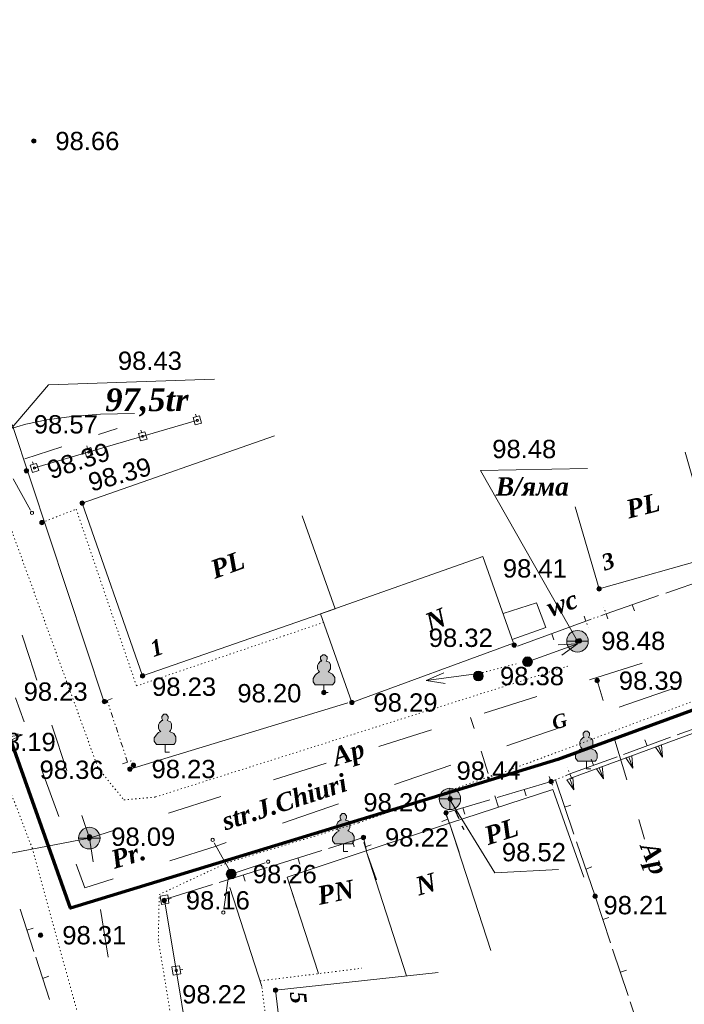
# Model space of a CAD drawing. Header units: millimetres. Extents: x 9396 to 25236, y 15106 to 31102.
# Tile 69 of 256: x 10563 to 10625, y 16368 to 16459. Entities that reach past the tile are written whole.
import ezdxf
from ezdxf.enums import TextEntityAlignment as Align

# ---------------------------------------------------------------- set-up
doc = ezdxf.new("R2010")
doc.units = ezdxf.units.MM
for name, pattern in [('DIVIDE', [1.25, 0.5, -0.25, 0, -0.25, 0, -0.25]), ('DOT', [0.25, 0, -0.25]), ('HIDDEN', [0.375, 0.25, -0.125])]:
    doc.linetypes.add(name, pattern=pattern)
for name, color, linetype, lineweight, true_color in [('1001010', 7, 'Continuous', 9, 0x000000), ('10010110', 7, 'Continuous', 20, 0xa25100), ('10010230', 7, 'Continuous', 20, 0x000000), ('1002020', 7, 'Continuous', 9, 0x000000), ('1006010', 7, 'DOT', 9, 0x000000), ('1060000', 7, 'Continuous', 9, 0x000000), ('1070000', 7, 'DOT', 9, 0x000000), ('2030012', 7, 'Continuous', 9, 0x000000), ('21100200', 7, 'HIDDEN', 0, 0x800080), ('3000105', 7, 'DIVIDE', 9, 0x000000), ('3000113', 7, 'Continuous', 9, 0x000000), ('3000130', 7, 'Continuous', 9, 0x000000), ('3000210', 7, 'Continuous', 9, 0x000000), ('3000220', 7, 'Continuous', 9, 0x000000), ('4000210', 7, 'Continuous', 9, 0x000000), ('5010210', 7, 'Continuous', 20, 0x008000), ('5010320', 7, 'Continuous', 20, 0x800000), ('5010420', 7, 'Continuous', 9, 0x000000), ('5010430', 7, 'Continuous', 9, 0x000000), ('6011210', 1, 'Continuous', 9, 0xff0000), ('8010120', 7, 'Continuous', 20, 0x0080ff), ('9010110', 7, 'Continuous', 9, 0x000000)]:
    doc.layers.add(name, color=color, linetype=linetype, lineweight=lineweight, true_color=true_color)
doc.layers.add('Канализация', color=1, linetype='Continuous', lineweight=70)
doc.styles.add('1', font='timesbi.ttf', dxfattribs={"height": 0.00127})
doc.styles.add('10', font='timesbi.ttf', dxfattribs={"height": 0.001481})
doc.styles.add('12', font='timesbi.ttf', dxfattribs={"height": 0.001693})
doc.styles.add('2', font='timesbi.ttf', dxfattribs={"height": 0.001693})
doc.styles.add('3', font='timesbi.ttf', dxfattribs={"height": 0.001693})
doc.styles.add('9', font='timesbi.ttf', dxfattribs={"height": 0.001693})
doc.styles.add('F2', font='arial.ttf', dxfattribs={"height": 0.001693})

# ---------------------------------------------------------------- blocks, each defined once
blk = doc.blocks.new('SYMBOL21100200')
at = {"true_color": 0x800080}
h = blk.add_hatch(color=216, dxfattribs=at)
edge = h.paths.add_edge_path()
edge.add_arc((0, 0), 0.1, 0, 360)
at = {"color": 216, "linetype": 'Continuous', "lineweight": 0, "true_color": 0x800080}
blk.add_circle((0, 0), 0.1, dxfattribs=at)
blk = doc.blocks.new('SYMBOL4000210')
at = {"true_color": 0xffffff}
blk.add_hatch(color=7, dxfattribs=at).paths.add_polyline_path([(0.05, 1.75), (-0.05, 1.75), (-0.15, 1.65), (-0.15, 1.55), (-0.1, 1.45), (-0.15, 1.45), (-0.25, 1.35), (-0.3, 1.25), (-0.3, 1.1), (-0.25, 1), (-0.2, 0.95), (-0.3, 0.9), (-0.35, 0.85), (-0.4, 0.8), (-0.5, 0.65), (-0.5, 0.5), (-0.4, 0.35), (-0.3, 0.35), (-0.1, 0.35), (0, 0.35), (0.15, 0.35), (0.4, 0.35), (0.45, 0.4), (0.5, 0.5), (0.5, 0.7), (0.4, 0.85), (0.2, 0.95), (0.25, 1), (0.3, 1.1), (0.3, 1.3), (0.25, 1.4), (0.1, 1.45), (0.15, 1.55), (0.15, 1.65)])
at = {"color": 18, "linetype": 'Continuous', "lineweight": 0, "true_color": 0x000000, "flags": 128}
blk.add_lwpolyline([(0.05, 1.75), (-0.05, 1.75), (-0.15, 1.65), (-0.15, 1.55), (-0.1, 1.45), (-0.15, 1.45), (-0.25, 1.35), (-0.3, 1.25), (-0.3, 1.1), (-0.25, 1), (-0.2, 0.95), (-0.3, 0.9), (-0.35, 0.85), (-0.4, 0.8), (-0.5, 0.65), (-0.5, 0.5), (-0.4, 0.35), (-0.3, 0.35), (-0.1, 0.35), (0, 0.35), (0.15, 0.35), (0.4, 0.35), (0.45, 0.4), (0.5, 0.5), (0.5, 0.7), (0.4, 0.85), (0.2, 0.95), (0.25, 1), (0.3, 1.1), (0.3, 1.3), (0.25, 1.4), (0.1, 1.45), (0.15, 1.55), (0.15, 1.65), (0.05, 1.75)], close=True, dxfattribs=at)
blk.add_lwpolyline([(0, 0.35), (0, 0), (0.2, 0)], dxfattribs=at)
blk = doc.blocks.new('SYMBOL5010420')
at = {"true_color": 0xffffff}
h = blk.add_hatch(color=7, dxfattribs=at)
edge = h.paths.add_edge_path()
edge.add_arc((0, 0), 0.5, 0, 360)
at = {"color": 18, "linetype": 'Continuous', "lineweight": 9, "true_color": 0x000000, "flags": 128}
blk.add_lwpolyline([(-0.5, 0), (0.5, 0)], dxfattribs=at)
at = {"color": 18, "linetype": 'Continuous', "lineweight": 9, "true_color": 0x000000}
blk.add_circle((0, 0), 0.5, dxfattribs=at)
blk = doc.blocks.new('SYMBOL2030012')
at = {"true_color": 0xffffff}
h = blk.add_hatch(color=7, dxfattribs=at)
edge = h.paths.add_edge_path()
edge.add_arc((0, 0), 0.225, 0, 360)
at = {"true_color": 0x000000}
h = blk.add_hatch(color=18, dxfattribs=at)
edge = h.paths.add_edge_path()
edge.add_arc((0, 0), 0.05, 0, 360)
at = {"color": 18, "linetype": 'Continuous', "lineweight": 0, "true_color": 0x000000}
for radius in [0.225, 0.05]:
    blk.add_circle((0, 0), radius, dxfattribs=at)
blk = doc.blocks.new('SYMBOL5010430')
at = {"true_color": 0xffffff}
h = blk.add_hatch(color=7, dxfattribs=at)
edge = h.paths.add_edge_path()
edge.add_arc((0, 0), 0.495, 0, 360)
at = {"color": 18, "linetype": 'Continuous', "lineweight": 0, "true_color": 0x000000, "flags": 128}
for points in [[(0, -0.495), (0, 0.495)], [(-0.495, 0), (0.495, 0)]]:
    blk.add_lwpolyline(points, dxfattribs=at)
at = {"color": 18, "linetype": 'Continuous', "lineweight": 0, "true_color": 0x000000}
blk.add_circle((0, 0), 0.495, dxfattribs=at)

msp = doc.modelspace()

# ---------------------------------------------------------------- linework, layer by layer
at = {"layer": '1001010', "color": 253}
for p, q in [((10592.525, 16404.242), (10589.504, 16412.831)), ((10606.191, 16409.088), (10591.182, 16403.786)), ((10595.416, 16381.868), (10599.129, 16370.301))]:
    msp.add_line(p, q, dxfattribs=at)
for points in [[(10586.945, 16420.228, 0), (10569.158, 16414.017, 0), (10574.738, 16398.037, 0), (10592.525, 16404.242, 0)], [(10624.897, 16418.72, 0), (10627.618, 16409.097, 0), (10616.938, 16406.077, 0), (10614.717, 16413.662, 0)], [(10591.182, 16403.786, 0), (10594.081, 16395.578, 0), (10609.025, 16401.066, 0), (10606.191, 16409.088, 0)], [(10595.416, 16381.868, 0), (10603.096, 16384.428, 0), (10606.927, 16372.656, 0)], [(10595.416, 16381.868, 0), (10588.095, 16379.42, 0), (10591.01, 16370.506, 0)], [(10602.068, 16370.623, 0), (10587.038, 16368.977, 0), (10588.658, 16355.237, 0), (10598.589, 16356.408, 0)]]:
    msp.add_polyline3d(points, dxfattribs=at)
at = {"layer": '10010110'}
msp.add_polyline3d([(10548.849, 16411.993, 0), (10550.384, 16413.205, 0), (10551.762, 16414.289, 0), (10553.014, 16415.259, 0), (10554.172, 16416.133, 0), (10555.265, 16416.927, 0), (10556.324, 16417.659, 0), (10557.38, 16418.344, 0), (10558.464, 16419, 0), (10559.61, 16419.637, 0), (10560.87, 16420.245, 0), (10562.301, 16420.805, 0), (10563.958, 16421.302, 0), (10565.899, 16421.718, 0), (10568.18, 16422.037, 0), (10570.856, 16422.24, 0), (10573.985, 16422.312, 0)], dxfattribs=at)
at = {"layer": '10010230', "color": 253}
for p, q in [((10614.223, 16388.538, 103.68), (10649.727, 16401.635, 103.68)), ((10622.421, 16391.557, 103.68), (10622.801, 16390.527, 103.68)), ((10619.681, 16390.557, 103.68), (10620.061, 16389.517, 103.68)), ((10616.951, 16389.547, 103.68), (10617.331, 16388.517, 103.68)), ((10614.221, 16388.537, 103.68), (10614.601, 16387.507, 103.68))]:
    msp.add_line(p, q, dxfattribs=at)
for points in [[(10622.141, 16391.457, 103.68), (10622.801, 16390.527, 103.68), (10622.691, 16391.657, 103.68)], [(10619.411, 16390.457, 103.68), (10620.061, 16389.517, 103.68), (10619.961, 16390.657, 103.68)], [(10616.681, 16389.447, 103.68), (10617.331, 16388.517, 103.68), (10617.231, 16389.647, 103.68)], [(10613.951, 16388.437, 103.68), (10614.601, 16387.507, 103.68), (10614.501, 16388.637, 103.68)]]:
    msp.add_polyline3d(points, dxfattribs=at)
for points in [[(10622.141, 16391.457, 103.68), (10622.801, 16390.527, 103.68), (10622.691, 16391.657, 103.68), (10622.141, 16391.457, 103.68)], [(10619.411, 16390.457, 103.68), (10620.061, 16389.517, 103.68), (10619.961, 16390.657, 103.68), (10619.411, 16390.457, 103.68)], [(10616.681, 16389.447, 103.68), (10617.331, 16388.517, 103.68), (10617.231, 16389.647, 103.68), (10616.681, 16389.447, 103.68)], [(10613.951, 16388.437, 103.68), (10614.601, 16387.507, 103.68), (10614.501, 16388.637, 103.68), (10613.951, 16388.437, 103.68)]]:
    msp.add_polyline3d(points, close=True, dxfattribs=at)
at = {"layer": '1002020', "color": 253}
msp.add_line((10595.416, 16381.868), (10596.359, 16379.173), dxfattribs=at)
for points in [[(10608.062, 16403.793, 0), (10611.141, 16404.784, 0), (10612.012, 16402.498, 0), (10608.91, 16401.39, 0)], [(10603.096, 16384.428, 0), (10612.663, 16387.527, 0), (10615.514, 16379.436, 0)], [(10595.416, 16381.868, 0), (10603.096, 16384.428, 0), (10603.994, 16381.733, 0)], [(10595.416, 16381.868, 0), (10588.095, 16379.42, 0), (10589.016, 16376.546, 0)]]:
    msp.add_polyline3d(points, dxfattribs=at)
at = {"layer": '1006010', "color": 253}
msp.add_line((10605.806, 16398.252), (10609.278, 16399.157), dxfattribs=at)
at = {"layer": '1060000', "color": 253}
for points in [[(10558.758, 16416.417, 0), (10566.047, 16424.957, 0), (10581.393, 16425.487, 0)], [(10614.938, 16401.237, 46.858), (10605.986, 16417.039, 0), (10615.871, 16417.204, 0)], [(10603.021, 16386.8, 39.736), (10607.309, 16379.812, 0), (10613.185, 16380.13, 0)], [(10569.818, 16383.037, 0), (10552.607, 16379.724, 196.64), (10540.086, 16379.559, 196.64)]]:
    msp.add_polyline3d(points, dxfattribs=at)
at = {"layer": '1070000', "color": 253}
for p, q in [((10606.619, 16388.569), (10645.78, 16403.243)), ((10564.553, 16382.077), (10559.262, 16395.835)), ((10585.604, 16369.837), (10595.008, 16371.001))]:
    msp.add_line(p, q, dxfattribs=at)
for points in [[(10561.114, 16415.679, 0), (10570.639, 16389.485, 0), (10573.02, 16386.575, 0), (10575.93, 16386.839, 0), (10614.295, 16399.01, 0)], [(10565.438, 16412.217, 0), (10568.603, 16413.459, 0), (10574.172, 16397.11, 0), (10591.465, 16402.983, 0)], [(10578.841, 16357.47, 0), (10576.195, 16373.61, 0), (10576.278, 16377.817, 0), (10582.545, 16380.754, 0), (10594.716, 16384.458, 0), (10607.416, 16388.956, 0)], [(10570.557, 16349.479, 0), (10571.892, 16352.221, 0), (10571.892, 16355.363, 0), (10564.553, 16382.077, 0)], [(10580.438, 16358.017, 0), (10587.017, 16359.063, 0), (10585.76, 16369.303, 0)]]:
    msp.add_polyline3d(points, dxfattribs=at)
at = {"layer": '3000105', "color": 253}
for p, q in [((10615.547, 16403.574), (10615.921, 16402.539)), ((10615.717, 16403.104), (10617.578, 16403.777)), ((10617.748, 16403.307), (10617.374, 16404.342)), ((10571.93, 16395.933, 183.897), (10570.886, 16395.585, 183.897)), ((10573.361, 16390.058, 176.379), (10571.455, 16395.775, 191.414)), ((10572.886, 16389.9, 183.897), (10573.93, 16390.248, 183.897)), ((10614.424, 16388.507), (10614.007, 16389.525)), ((10612.308, 16388.72), (10612.726, 16387.702)), ((10612.498, 16388.257), (10614.235, 16388.97))]:
    msp.add_line(p, q, dxfattribs=at)
at = {"layer": '3000113', "color": 253}
for p, q in [((10562.687, 16421.297), (10571.154, 16395.7)), ((10573.567, 16389.424), (10593.708, 16395.547))]:
    msp.add_line(p, q, dxfattribs=at)
at = {"layer": '3000130', "color": 253}
for p, q in [((10579.641, 16422.237), (10579.711, 16421.997)), ((10564.747, 16417.266), (10579.728, 16421.639)), ((10574.591, 16420.767), (10574.661, 16420.527)), ((10569.581, 16419.307), (10569.651, 16419.067)), ((10564.581, 16417.837), (10564.651, 16417.597)), ((10577.371, 16377.447), (10577.121, 16377.397)), ((10578.451, 16370.897), (10578.201, 16370.857))]:
    msp.add_line(p, q, dxfattribs=at)
for points in [[(10579.611, 16421.237, 0), (10580.191, 16421.407, 0), (10580.001, 16422.087, 0), (10579.411, 16421.917, 0), (10579.611, 16421.237, 0)], [(10579.801, 16421.567, 0), (10579.851, 16421.577, 0), (10579.891, 16421.617, 0), (10579.901, 16421.657, 0), (10579.891, 16421.707, 0), (10579.851, 16421.747, 0), (10579.801, 16421.757, 0), (10579.761, 16421.747, 0), (10579.721, 16421.707, 0), (10579.711, 16421.657, 0), (10579.721, 16421.617, 0), (10579.761, 16421.577, 0), (10579.801, 16421.567, 0)], [(10574.561, 16419.767, 0), (10575.151, 16419.937, 0), (10574.951, 16420.607, 0), (10574.371, 16420.437, 0), (10574.561, 16419.767, 0)], [(10574.761, 16420.097, 0), (10574.801, 16420.107, 0), (10574.841, 16420.137, 0), (10574.851, 16420.187, 0), (10574.841, 16420.237, 0), (10574.801, 16420.267, 0), (10574.761, 16420.277, 0), (10574.711, 16420.267, 0), (10574.681, 16420.237, 0), (10574.661, 16420.187, 0), (10574.681, 16420.137, 0), (10574.711, 16420.107, 0), (10574.761, 16420.097, 0)], [(10569.561, 16418.307, 0), (10570.141, 16418.477, 0), (10569.951, 16419.147, 0), (10569.361, 16418.977, 0), (10569.561, 16418.307, 0)], [(10569.751, 16418.637, 0), (10569.801, 16418.647, 0), (10569.831, 16418.677, 0), (10569.851, 16418.727, 0), (10569.831, 16418.777, 0), (10569.801, 16418.807, 0), (10569.751, 16418.817, 0), (10569.701, 16418.807, 0), (10569.671, 16418.777, 0), (10569.661, 16418.727, 0), (10569.671, 16418.677, 0), (10569.701, 16418.647, 0), (10569.751, 16418.637, 0)], [(10564.551, 16416.847, 0), (10565.141, 16417.017, 0), (10564.941, 16417.687, 0), (10564.361, 16417.517, 0), (10564.551, 16416.847, 0)], [(10564.751, 16417.177, 0), (10564.791, 16417.187, 0), (10564.831, 16417.217, 0), (10564.841, 16417.267, 0), (10564.831, 16417.317, 0), (10564.791, 16417.347, 0), (10564.751, 16417.357, 0), (10564.701, 16417.347, 0), (10564.671, 16417.317, 0), (10564.651, 16417.267, 0), (10564.671, 16417.217, 0), (10564.701, 16417.187, 0), (10564.751, 16417.177, 0)], [(10576.371, 16377.667, 0), (10576.491, 16376.907, 0), (10577.181, 16377.017, 0), (10577.061, 16377.787, 0), (10576.371, 16377.667, 0)], [(10576.771, 16377.237, 0), (10576.831, 16377.257, 0), (10576.871, 16377.287, 0), (10576.881, 16377.347, 0), (10576.871, 16377.397, 0), (10576.831, 16377.437, 0), (10576.771, 16377.447, 0), (10576.721, 16377.437, 0), (10576.681, 16377.397, 0), (10576.671, 16377.347, 0), (10576.681, 16377.287, 0), (10576.721, 16377.257, 0), (10576.771, 16377.237, 0)], [(10577.451, 16371.127, 0), (10577.571, 16370.367, 0), (10578.261, 16370.477, 0), (10578.141, 16371.237, 0), (10577.451, 16371.127, 0)], [(10577.861, 16370.697, 0), (10577.911, 16370.707, 0), (10577.951, 16370.747, 0), (10577.961, 16370.807, 0), (10577.951, 16370.857, 0), (10577.911, 16370.897, 0), (10577.861, 16370.907, 0), (10577.801, 16370.897, 0), (10577.761, 16370.857, 0), (10577.751, 16370.807, 0), (10577.761, 16370.747, 0), (10577.801, 16370.707, 0), (10577.861, 16370.697, 0)]]:
    msp.add_polyline3d(points, close=True, dxfattribs=at)
msp.add_polyline3d([(10576.775, 16377.344, 0), (10579.938, 16358.224, 0), (10580.438, 16358.017, 0)], dxfattribs=at)
at = {"layer": '3000210', "color": 253}
msp.add_line((10585.76, 16369.303), (10582.802, 16378.481), dxfattribs=at)
at = {"layer": '3000220', "color": 253}
for p, q in [((10627.931, 16407.367), (10623.091, 16405.687)), ((10622.421, 16405.457), (10617.581, 16403.777)), ((10620.001, 16404.617), (10620.201, 16404.047)), ((10615.721, 16403.107), (10609.381, 16400.777)), ((10612.551, 16401.937), (10612.761, 16401.377)), ((10624.141, 16392.577), (10628.491, 16394.167)), ((10619.181, 16390.777), (10623.541, 16392.357)), ((10621.361, 16391.567), (10621.161, 16392.127)), ((10614.231, 16388.967), (10618.591, 16390.557)), ((10616.411, 16389.767), (10616.211, 16390.327)), ((10612.501, 16388.257), (10607.521, 16386.777)), ((10612.891, 16388.417), (10614.611, 16383.387)), ((10610.011, 16387.517), (10610.181, 16386.947)), ((10604.351, 16385.837), (10604.531, 16385.257)), ((10613.751, 16385.897), (10614.321, 16386.097)), ((10602.961, 16384.797), (10602.391, 16384.587)), ((10603.101, 16384.427), (10602.811, 16385.167)), ((10594.131, 16382.787), (10594.311, 16382.217)), ((10614.841, 16382.697), (10616.561, 16377.657)), ((10591.311, 16381.897), (10586.871, 16380.507)), ((10595.181, 16382.617), (10595.421, 16381.867)), ((10595.301, 16382.237), (10595.871, 16382.417)), ((10589.091, 16381.207), (10589.271, 16380.637)), ((10586.261, 16380.317), (10581.821, 16378.927)), ((10615.701, 16380.177), (10616.271, 16380.367)), ((10584.041, 16379.627), (10584.221, 16379.047)), ((10581.211, 16378.737), (10576.771, 16377.347)), ((10578.991, 16378.037), (10579.171, 16377.467)), ((10616.561, 16377.657), (10617.991, 16373.367)), ((10563.421, 16376.477), (10564.691, 16372.567)), ((10617.271, 16375.507), (10617.841, 16375.697)), ((10564.051, 16374.517), (10564.621, 16374.707)), ((10618.181, 16372.777), (10619.611, 16368.487)), ((10564.861, 16372.027), (10566.131, 16368.107)), ((10618.901, 16370.637), (10619.471, 16370.827)), ((10565.501, 16370.067), (10566.071, 16370.257)), ((10619.811, 16367.907), (10621.241, 16363.607))]:
    msp.add_line(p, q, dxfattribs=at)
for points in [[(10606.841, 16386.577, 0), (10602.781, 16385.367, 0), (10603.071, 16384.457, 0)], [(10595.421, 16381.867, 0), (10595.151, 16383.107, 0), (10591.911, 16382.087, 0)]]:
    msp.add_polyline3d(points, dxfattribs=at)
at = {"layer": '5010210'}
for p, q in [((10572.381, 16420.907), (10570.671, 16420.347)), ((10563.861, 16418.107), (10567.271, 16419.227)), ((10564.291, 16399.727), (10563.601, 16401.817)), ((10564.981, 16397.637), (10564.291, 16399.727)), ((10616.051, 16397.667), (10620.921, 16399.207)), ((10617.311, 16395.767), (10616.761, 16397.597)), ((10611.181, 16396.127), (10608.751, 16395.357)), ((10608.751, 16395.357), (10606.321, 16394.587)), ((10605.381, 16393.157, 17.564), (10605.061, 16394.187, 17.564)), ((10566.361, 16393.467), (10567.741, 16389.297)), ((10596.581, 16391.507), (10601.451, 16393.047)), ((10618.401, 16392.097), (10619.501, 16388.437)), ((10606.031, 16391.077, 17.564), (10606.671, 16389.007, 17.564)), ((10591.721, 16389.967), (10589.281, 16389.197)), ((10589.281, 16389.197), (10586.851, 16388.427)), ((10577.121, 16385.347), (10581.981, 16386.887)), ((10607.631, 16385.897, 17.564), (10607.311, 16386.937, 17.564)), ((10569.821, 16383.037), (10569.131, 16385.127)), ((10621.141, 16382.937), (10620.591, 16384.767)), ((10572.251, 16383.807), (10569.821, 16383.037)), ((10570.161, 16380.837), (10569.821, 16383.037)), ((10570.861, 16376.427), (10571.551, 16372.027))]:
    msp.add_line(p, q, dxfattribs=at)
at = {"layer": '5010320', "lineweight": 30}
for p, q in [((10603.311, 16386.297, 2.477), (10603.141, 16386.657, 2.477)), ((10603.631, 16385.577, 2.477), (10603.961, 16384.857, 2.477)), ((10604.451, 16383.787, 2.477), (10604.291, 16384.147, 2.477))]:
    msp.add_line(p, q, dxfattribs=at)
at = {"layer": '6011210'}
for p, q in [((10610.317, 16399.341), (10614.922, 16401.015)), ((10605.806, 16398.252), (10600.95, 16397.598)), ((10558.796, 16391.929), (10563.653, 16392.582))]:
    msp.add_line(p, q, dxfattribs=at)
for points in [[(10613.154, 16400.904, 0), (10614.922, 16401.015, 0), (10614.922, 16401.015, 0), (10613.495, 16399.964, 0)], [(10602.702, 16397.329, 0), (10600.95, 16397.598, 0), (10600.95, 16397.598, 0), (10602.568, 16398.321, 0)], [(10561.901, 16392.851, 0), (10563.653, 16392.582, 0), (10563.653, 16392.582, 0), (10562.035, 16391.86, 0)]]:
    msp.add_polyline3d(points, dxfattribs=at)
at = {"layer": '8010120'}
for p, q in [((10623.971, 16396.927), (10618.781, 16395.137)), ((10563.781, 16393.797), (10562.981, 16395.997)), ((10611.001, 16392.457), (10613.601, 16393.347)), ((10608.411, 16391.557), (10611.001, 16392.457)), ((10565.391, 16389.407), (10567.001, 16385.027)), ((10603.221, 16389.777), (10598.031, 16387.987)), ((10590.251, 16385.307), (10592.851, 16386.197)), ((10587.661, 16384.417), (10590.251, 16385.307)), ((10569.411, 16378.447), (10568.611, 16380.637)), ((10569.411, 16378.447), (10572.021, 16379.277))]:
    msp.add_line(p, q, dxfattribs=at)
msp.add_polyline3d([(10582.471, 16382.627, 0), (10581.531, 16382.307, 0), (10577.251, 16380.937, 0)], dxfattribs=at)
at = {"layer": '9010110', "color": 253}
for p, q in [((10562.778, 16416.257), (10564.373, 16413.369)), ((10582.955, 16379.719), (10581.359, 16382.608)), ((10582.927, 16379.709), (10586.055, 16380.76)), ((10582.705, 16379.721), (10582.248, 16376.453))]:
    msp.add_line(p, q, dxfattribs=at)
for points in [[(10564.668, 16413.106, 0), (10564.648, 16413.181, 0), (10564.593, 16413.236, 0), (10564.518, 16413.256, 0), (10564.443, 16413.236, 0), (10564.388, 16413.181, 0), (10564.368, 16413.106, 0), (10564.388, 16413.031, 0), (10564.443, 16412.976, 0), (10564.518, 16412.956, 0), (10564.593, 16412.976, 0), (10564.648, 16413.031, 0), (10564.668, 16413.106, 0)], [(10581.364, 16382.87, 0), (10581.344, 16382.945, 0), (10581.289, 16383, 0), (10581.214, 16383.02, 0), (10581.139, 16383, 0), (10581.084, 16382.945, 0), (10581.064, 16382.87, 0), (10581.084, 16382.795, 0), (10581.139, 16382.74, 0), (10581.214, 16382.72, 0), (10581.289, 16382.74, 0), (10581.344, 16382.795, 0), (10581.364, 16382.87, 0)], [(10586.489, 16380.856, 0), (10586.469, 16380.931, 0), (10586.414, 16380.985, 0), (10586.339, 16381.006, 0), (10586.264, 16380.985, 0), (10586.209, 16380.931, 0), (10586.189, 16380.856, 0), (10586.209, 16380.781, 0), (10586.264, 16380.726, 0), (10586.339, 16380.706, 0), (10586.414, 16380.726, 0), (10586.469, 16380.781, 0), (10586.489, 16380.856, 0)], [(10582.357, 16376.156, 0), (10582.337, 16376.231, 0), (10582.282, 16376.286, 0), (10582.207, 16376.306, 0), (10582.132, 16376.286, 0), (10582.077, 16376.231, 0), (10582.057, 16376.156, 0), (10582.077, 16376.081, 0), (10582.132, 16376.026, 0), (10582.207, 16376.006, 0), (10582.282, 16376.026, 0), (10582.337, 16376.081, 0), (10582.357, 16376.156, 0)]]:
    msp.add_polyline3d(points, close=True, dxfattribs=at)
at = {"layer": 'Канализация'}
msp.add_lwpolyline([(11350.046, 16671.285), (11340.48, 16667.85), (11316.053, 16616.907), (11288.976, 16609.192), (11254.529, 16599.991), (11201.229, 16584.315), (11180.291, 16577.795), (11157.847, 16566.783), (11102.694, 16548.926), (11044.594, 16529.396), (10972.977, 16505.863), (10918.391, 16488.389), (10870.166, 16475.223), (10785.901, 16449.853), (10733.152, 16433.238), (10677.761, 16413.941), (10613.113, 16390.317), (10568.091, 16376.544), (10551.483, 16423.265), (10534.378, 16471.149), (10517.42, 16523.563), (10498.465, 16582.455), (10496.099, 16589.981)], dxfattribs=at)

# ---------------------------------------------------------------- block references
at = {"layer": '2030012', "color": 253, "xscale": 2, "yscale": 2, "zscale": 2}
for p in [(10610.317, 16399.341), (10605.771, 16398.018), (10582.927, 16379.709)]:
    msp.add_blockref('SYMBOL2030012', p, dxfattribs=at)
at = {"layer": '21100200', "xscale": 2, "yscale": 2, "zscale": 2}
for p in [(10564.678, 16447.497, 197.32), (10564.01, 16417.001, 196.774), (10569.158, 16414.017, 196.78), (10565.438, 16412.217, 196.8), (10616.938, 16406.077, 196.82), (10609.09, 16400.881, 196.645), (10614.938, 16401.237, 196.96), (10615.134, 16401.272, 196.953), (10574.738, 16398.037, 196.46), (10605.771, 16398.018, 196.764), (10616.758, 16397.597, 196.78), (10591.498, 16396.497, 196.4), (10571.206, 16395.666, 196.457), (10594.081, 16395.578, 196.584), (10573.898, 16389.777, 196.72), (10573.567, 16389.424, 196.45), (10612.498, 16388.257, 196.88), (10603.168, 16386.66, 197.043), (10602.784, 16385.367, 196.517), (10569.818, 16383.037, 196.46), (10569.844, 16383.166, 196.187), (10595.146, 16383.105, 196.446), (10582.927, 16379.709, 196.522), (10576.736, 16377.282, 196.327), (10616.558, 16377.657, 196.42), (10565.318, 16374.057, 196.62), (10587.038, 16368.977, 196.44)]:
    msp.add_blockref('SYMBOL21100200', p, dxfattribs=at)
at = {"layer": '4000210', "color": 253, "xscale": 2, "yscale": 2, "zscale": 2}
for p in [(10591.498, 16396.497), (10576.818, 16390.997), (10615.758, 16389.437), (10593.298, 16381.797)]:
    msp.add_blockref('SYMBOL4000210', p, dxfattribs=at)
at = {"layer": '5010420', "color": 253, "xscale": 2, "yscale": 2, "zscale": 2}
for p in [(10614.938, 16401.237), (10569.818, 16383.037)]:
    msp.add_blockref('SYMBOL5010420', p, dxfattribs=at)
at = {"layer": '5010430', "color": 253, "xscale": 2, "yscale": 2, "zscale": 2}
msp.add_blockref('SYMBOL5010430', (10603.143, 16386.657, 4.954), dxfattribs=at)

# ---------------------------------------------------------------- texts
at = {"layer": '1001010', "color": 253, "style": '9'}
for s, rotation, p in [('PL', 14.1, (10619.468, 16413.399)), ('PL', 20.1, (10581.121, 16407.793)), ('N', 22.4, (10600.983, 16402.873)), ('N', 22.4, (10600.986, 16402.877)), ('PN', 11.6, (10590.916, 16377.687)), ('N', 16.6, (10600.031, 16378.522))]:
    msp.add_text(s, height=1.693, rotation=rotation, dxfattribs=at).set_placement(p, align=Align.MIDDLE_LEFT)
at = {"layer": '1001010', "color": 1, "true_color": 0xff0000, "style": '10'}
for s, rotation, p in [('3', 18.4, (10617.228, 16408.459)), ('1', 18.7, (10575.501, 16400.473)), ('5', 275.7, (10589.093, 16368.85))]:
    msp.add_text(s, height=1.481, rotation=rotation, dxfattribs=at).set_placement(p, align=Align.MIDDLE_LEFT)
at = {"layer": '1002020', "color": 253, "style": '9'}
for s, rotation, p in [('wc', 19.8, (10612.177, 16404.267)), ('PL', 17.8, (10606.405, 16383.181))]:
    msp.add_text(s, height=1.693, rotation=rotation, dxfattribs=at).set_placement(p, align=Align.MIDDLE_LEFT)
at = {"layer": '1070000', "color": 253}
for s, height, rotation, style, p in [('str.J.Chiuri', 1.65869, 18, '1', (10582.145, 16384.533)), ('Pr.', 1.693, 16.8, '2', (10571.885, 16380.993))]:
    msp.add_text(s, height=height, rotation=rotation, dxfattribs=dict(at, style=style)).set_placement(p, align=Align.MIDDLE_LEFT)
at = {"layer": '21100200', "color": 253, "style": 'F2'}
for s, p in [('98.66', (10566.678, 16447.497, 197.32)), ('98.43', (10572.458, 16427.177, 196.86)), ('98.57', (10564.687, 16421.297, 197.147)), ('98.48', (10607.058, 16419.017, 196.96)), ('98.41', (10608.038, 16407.977, 196.82)), ('98.32', (10601.19, 16401.561, 0.005)), ('98.48', (10617.134, 16401.272, 196.953)), ('98.38', (10607.771, 16398.018, 196.764)), ('98.39', (10618.758, 16397.597, 196.78)), ('98.23', (10563.746, 16396.586, 11.917)), ('98.23', (10575.618, 16397.037, 196.46)), ('98.20', (10583.498, 16396.437, 196.4)), ('98.29', (10596.081, 16395.578, 196.584)), ('98.19', (10560.796, 16391.929, 196.384)), ('98.36', (10565.218, 16389.357, 196.72)), ('98.23', (10575.567, 16389.424, 196.45)), ('98.44', (10603.758, 16389.277, 196.88)), ('98.26', (10595.144, 16386.347, 9.857)), ('98.09', (10571.844, 16383.166, 196.187)), ('98.22', (10597.146, 16383.105, 196.446)), ('98.52', (10607.948, 16381.74, 0.003)), ('98.26', (10584.927, 16379.709, 196.522)), ('98.16', (10578.736, 16377.282, 196.327)), ('98.21', (10617.338, 16376.837, 15.24)), ('98.31', (10567.318, 16374.057, 196.62)), ('98.22', (10578.398, 16368.597, 196.44))]:
    msp.add_text(s, height=1.693, dxfattribs=at).set_placement(p, align=Align.MIDDLE_LEFT)
for rotation, p in [(18.4, (10566.01, 16417.001, 196.774)), (15.7, (10569.778, 16415.877, 76.66))]:
    msp.add_text('98.39', height=1.693, rotation=rotation, dxfattribs=at).set_placement(p, align=Align.MIDDLE_LEFT)
at = {"layer": '5010210', "color": 253, "style": '2'}
for rotation, p in [(18, (10592.321, 16390.477)), (291.5, (10621.491, 16382.567))]:
    msp.add_text('Ap', height=1.693, rotation=rotation, dxfattribs=at).set_placement(p, align=Align.MIDDLE_LEFT)
at = {"layer": '5010420', "color": 253}
for s, height, style, p in [('97,5tr', 2.1069, '12', (10571.294, 16423.569)), ('В/яма', 1.693, '3', (10607.378, 16415.557))]:
    msp.add_text(s, height=height, dxfattribs=dict(at, style=style)).set_placement(p, align=Align.MIDDLE_LEFT)
at = {"layer": '8010120', "color": 253, "style": '1'}
msp.add_text('G', height=1.27, rotation=15, dxfattribs=at).set_placement((10612.611, 16393.672), align=Align.MIDDLE_LEFT)

doc.saveas('drawing.dxf')
